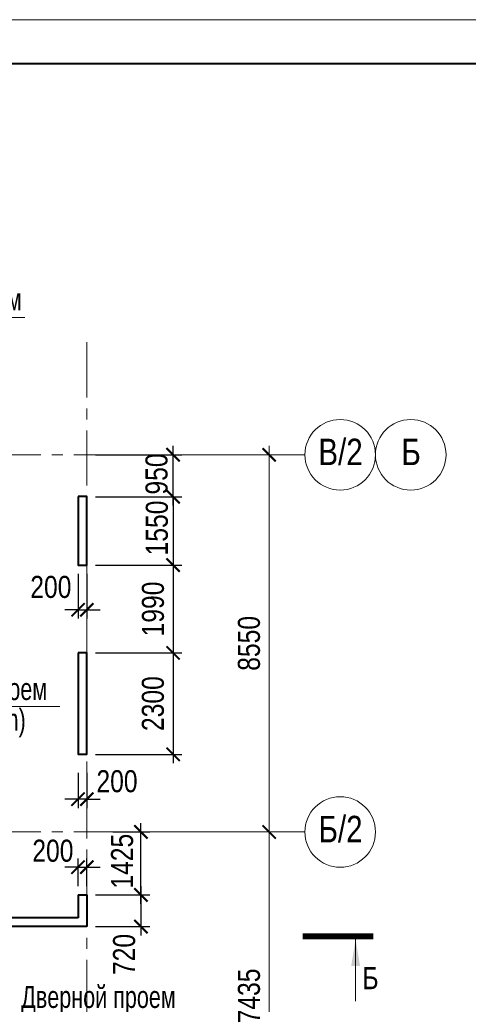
# Model space of a CAD drawing. Extents: x -8631841 to -8525813, y 4017860 to 4564755.
# Tile 41 of 112: x -8558645 to -8548472, y 4211773 to 4234092. Entities that reach past the tile are written whole.
import ezdxf
from ezdxf.enums import TextEntityAlignment as Align

# ---------------------------------------------------------------- set-up
doc = ezdxf.new("R2010")
doc.units = 0
doc.header["$LTSCALE"] = 1000
doc.header["$MEASUREMENT"] = 0
doc.linetypes.add('CENTER', pattern=[2, 1.25, -0.25, 0.25, -0.25])
for name, color, linetype, lineweight in [('CК-400-Т(двери)', 7, 'Continuous', 20), ('СК-040-С(тены)', 12, 'Continuous', 40), ('СК-043-С-ПИЛОНЫ', 5, 'Continuous', 40), ('СК-100-О(си)', 7, 'CENTER', 15), ('СК-100-О(си)_имя', 7, 'CENTER', 15), ('СК-110-О-РАЗМЕРЫ', 7, 'Continuous', 15), ('СК-200-Р(амка)', 7, 'Continuous', 40), ('СК-210-Р-РАМКА ЛИНИИ ТОНКИЕ', 7, 'Continuous', 15), ('СК-300-Р(азмеры)', 7, 'Continuous', 20), ('СК-343-Р-КОЛОННЫ', 7, 'Continuous', 13), ('СК-400-Т(екст)', 7, 'Continuous', 20), ('СК-500-С(ечения)', 5, 'Continuous', 40)]:
    doc.layers.add(name, color=color, linetype=linetype, lineweight=lineweight)
doc.styles.add('ARIAL_annotative', font='arial.ttf', dxfattribs={"width": 0.8, "height": 2.5})
doc.styles.add('RUSS', font='arial.ttf', dxfattribs={"width": 0.8})
doc.dimstyles.new('100-200', dxfattribs={"dimscale": 0, "dimtxt": 500, "dimasz": 300, "dimexe": 200, "dimexo": 200, "dimgap": 200, "dimtad": 1, "dimdec": 0, "dimzin": 0, "dimdsep": 46, "dimtxsty": 'RUSS', "dimblk": 'ARCHTICK', "dimcen": 0.096, "dimdle": 200, "dimclrd": 7, "dimclre": 7, "dimclrt": 256, "dimadec": 0, "dimazin": 0, "dimtfac": 1, "dimtdec": 0, "dimtmove": 2, "dimatfit": 3, "dimldrblk": 'OBLIQUE', "dimfxl": 1, "dimtolj": 1, "dimtzin": 0, "dimarcsym": 0})

# ---------------------------------------------------------------- blocks, each defined once
blk = doc.blocks.new('_ArchTick')
at = {"color": 0, "linetype": 'ByBlock', "const_width": 0.15}
blk.add_lwpolyline([(-0.5, -0.5), (0.5, 0.5)], dxfattribs=at)
blk = doc.blocks.new('*D149')
at = {"layer": 'Defpoints', "color": 0, "transparency": 16777216}
for p in [(2391, 7435), (5744, 7435), (2391, 0)]:
    blk.add_point(p, dxfattribs=at)
at = {"layer": 'СК-300-Р(азмеры)', "color": 7, "lineweight": -2, "transparency": 16777216}
for p, q in [((5744, -200), (5744, 7635)), ((2591, 7435), (5944, 7435)), ((2591, 0), (5944, 0))]:
    blk.add_line(p, q, dxfattribs=at)
at = {"layer": 'СК-300-Р(азмеры)', "color": 7, "lineweight": -2, "transparency": 16777216, "xscale": 300, "yscale": 300, "zscale": 300}
for p, rotation in [((5744, 7435), 90), ((5744, 0), 270)]:
    blk.add_blockref('_ArchTick', p, dxfattribs=dict(at, rotation=rotation))
at = {"layer": 'СК-300-Р(азмеры)', "transparency": 16777216, "insert": (5288, 3718), "char_height": 500, "attachment_point": 5, "rotation": 90, "style": 'RUSS'}
blk.add_mtext('\\A1;7435', dxfattribs=at)
blk = doc.blocks.new('_Oblique')
at = {"color": 0, "linetype": 'ByBlock', "lineweight": -2}
blk.add_line((-0.5, -0.5), (0.5, 0.5), dxfattribs=at)
blk = doc.blocks.new('*D150')
at = {"layer": 'Defpoints', "color": 0, "transparency": 16777216}
for p in [(2391, 15985), (2391, 7435), (5744, 7435)]:
    blk.add_point(p, dxfattribs=at)
at = {"layer": 'СК-300-Р(азмеры)', "color": 7, "lineweight": -2, "transparency": 16777216}
for p, q in [((5744, 16185), (5744, 7235)), ((2591, 15985), (5944, 15985)), ((2591, 7435), (5944, 7435))]:
    blk.add_line(p, q, dxfattribs=at)
at = {"layer": 'СК-300-Р(азмеры)', "color": 7, "lineweight": -2, "transparency": 16777216, "xscale": 300, "yscale": 300, "zscale": 300}
for p, rotation in [((5744, 15985), 90), ((5744, 7435), 270)]:
    blk.add_blockref('_ArchTick', p, dxfattribs=dict(at, rotation=rotation))
at = {"layer": 'СК-300-Р(азмеры)', "transparency": 16777216, "insert": (5288, 11710), "char_height": 500, "attachment_point": 5, "rotation": 90, "style": 'RUSS'}
blk.add_mtext('\\A1;8550', dxfattribs=at)
blk = doc.blocks.new('Сечение')
at = {"layer": 'СК-500-С(ечения)', "linetype": 'Continuous', "lineweight": 15, "ltscale": 100}
blk.add_line((-200, -35), (-200, -735), dxfattribs=at)
at = {"layer": 'СК-500-С(ечения)', "linetype": 'Continuous', "ltscale": 100, "const_width": 70}
blk.add_lwpolyline([(-400, 0), (400, 0)], dxfattribs=at)
at = {"layer": 'СК-500-С(ечения)', "linetype": 'Continuous', "ltscale": 100}
blk.add_solid([(-200, -35), (-250, -335), (-150, -335)], dxfattribs=at)
blk = doc.blocks.new('*U24')
at = {"layer": 'СК-400-Т(екст)', "ltscale": 100, "xscale": -0.01, "yscale": 0.01, "zscale": 0.01, "rotation": 89.99999999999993}
blk.add_blockref('Сечение', (0, -4), dxfattribs=at)
at = {"layer": 'СК-500-С(ечения)', "color": 0, "ltscale": 100, "style": 'ARIAL_annotative', "text_generation_flag": 2, "width": 0.8}
blk.add_attdef('НОМЕР_СЕЧЕНИЯ_1_1(НОМЕР_ЛИСТА)', text='', height=2.5, rotation=90, dxfattribs=at).set_placement((6.74, -1.23), align=Align.RIGHT)
blk.add_attdef('НОМЕР_СЕЧЕНИЯ_2_1(НОМЕР_ЛИСТА)', text='', height=2.5, rotation=90, dxfattribs=at).set_placement((7.48, -275.91), align=Align.BOTTOM_LEFT)
blk = doc.blocks.new('*D730')
at = {"layer": 'Defpoints', "color": 0, "transparency": 16777216}
for p in [(-8557322, 4217223), (-8557122, 4217223), (-8557322, 4216423)]:
    blk.add_point(p, dxfattribs=at)
at = {"layer": 'СК-110-О-РАЗМЕРЫ', "color": 7, "lineweight": -2, "transparency": 16777216}
for p, q in [((-8557322, 4217023), (-8557322, 4216223)), ((-8557122, 4217023), (-8557122, 4216223)), ((-8557322, 4216423), (-8557622, 4216423)), ((-8557122, 4216423), (-8557322, 4216423)), ((-8557122, 4216423), (-8556822, 4216423))]:
    blk.add_line(p, q, dxfattribs=at)
at = {"layer": 'СК-110-О-РАЗМЕРЫ', "color": 7, "lineweight": -2, "transparency": 16777216, "xscale": 300, "yscale": 300, "zscale": 300}
blk.add_blockref('_ArchTick', (-8557322, 4216423), dxfattribs=at)
at = {"layer": 'СК-110-О-РАЗМЕРЫ', "color": 7, "lineweight": -2, "transparency": 16777216, "xscale": 300, "yscale": 300, "zscale": 300, "rotation": 180}
blk.add_blockref('_ArchTick', (-8557122, 4216423), dxfattribs=at)
at = {"layer": 'СК-110-О-РАЗМЕРЫ', "transparency": 16777216, "insert": (-8556438, 4216827), "char_height": 500, "attachment_point": 5, "style": 'RUSS'}
blk.add_mtext('\\A1;200', dxfattribs=at)
blk = doc.blocks.new('*D739')
at = {"layer": 'Defpoints', "color": 0, "transparency": 16777216}
for p in [(-8557122, 4214254), (-8557122, 4213535), (-8555895, 4213535)]:
    blk.add_point(p, dxfattribs=at)
at = {"layer": 'СК-343-Р-КОЛОННЫ', "color": 7, "lineweight": -2, "transparency": 16777216}
for p, q in [((-8555895, 4214454), (-8555895, 4213335)), ((-8556922, 4214254), (-8555695, 4214254)), ((-8556922, 4213535), (-8555695, 4213535))]:
    blk.add_line(p, q, dxfattribs=at)
at = {"layer": 'СК-343-Р-КОЛОННЫ', "color": 7, "lineweight": -2, "transparency": 16777216, "xscale": 300, "yscale": 300, "zscale": 300}
for p, rotation in [((-8555895, 4214254), 90), ((-8555895, 4213535), 270)]:
    blk.add_blockref('_ArchTick', p, dxfattribs=dict(at, rotation=rotation))
at = {"layer": 'СК-343-Р-КОЛОННЫ', "transparency": 16777216, "insert": (-8556275, 4212903), "char_height": 500, "attachment_point": 5, "rotation": 90, "style": 'RUSS'}
blk.add_mtext('\\A1;720', dxfattribs=at)
blk = doc.blocks.new('*D789')
at = {"layer": 'Defpoints', "color": 0, "transparency": 16777216}
for p in [(-8557122, 4223279), (-8557122, 4221729), (-8555166, 4221729)]:
    blk.add_point(p, dxfattribs=at)
at = {"layer": 'СК-343-Р-КОЛОННЫ', "color": 7, "lineweight": -2, "transparency": 16777216}
for p, q in [((-8555166, 4223279), (-8555166, 4223579)), ((-8556922, 4223279), (-8554966, 4223279)), ((-8555166, 4223279), (-8555166, 4221729)), ((-8556922, 4221729), (-8554966, 4221729)), ((-8555166, 4221729), (-8555166, 4221429))]:
    blk.add_line(p, q, dxfattribs=at)
at = {"layer": 'СК-343-Р-КОЛОННЫ', "color": 7, "lineweight": -2, "transparency": 16777216, "xscale": 300, "yscale": 300, "zscale": 300}
for p, rotation in [((-8555166, 4223279), 270), ((-8555166, 4221729), 90)]:
    blk.add_blockref('_ArchTick', p, dxfattribs=dict(at, rotation=rotation))
at = {"layer": 'СК-343-Р-КОЛОННЫ', "transparency": 16777216, "insert": (-8555532, 4222570), "char_height": 500, "attachment_point": 5, "rotation": 90, "style": 'RUSS'}
blk.add_mtext('\\A1;1550', dxfattribs=at)
blk = doc.blocks.new('*D790')
at = {"layer": 'Defpoints', "color": 0, "transparency": 16777216}
for p in [(-8557122, 4221729), (-8557122, 4219739), (-8555166, 4219739)]:
    blk.add_point(p, dxfattribs=at)
at = {"layer": 'СК-343-Р-КОЛОННЫ', "color": 7, "lineweight": -2, "transparency": 16777216}
for p, q in [((-8555166, 4221929), (-8555166, 4219539)), ((-8556922, 4221729), (-8554966, 4221729)), ((-8556922, 4219739), (-8554966, 4219739))]:
    blk.add_line(p, q, dxfattribs=at)
at = {"layer": 'СК-343-Р-КОЛОННЫ', "color": 7, "lineweight": -2, "transparency": 16777216, "xscale": 300, "yscale": 300, "zscale": 300}
for p, rotation in [((-8555166, 4221729), 90), ((-8555166, 4219739), 270)]:
    blk.add_blockref('_ArchTick', p, dxfattribs=dict(at, rotation=rotation))
at = {"layer": 'СК-343-Р-КОЛОННЫ', "transparency": 16777216, "insert": (-8555621, 4220734), "char_height": 500, "attachment_point": 5, "rotation": 90, "style": 'RUSS'}
blk.add_mtext('\\A1;1990', dxfattribs=at)
blk = doc.blocks.new('*D791')
at = {"layer": 'Defpoints', "color": 0, "transparency": 16777216}
for p in [(-8557122, 4219739), (-8557122, 4217439), (-8555166, 4217439)]:
    blk.add_point(p, dxfattribs=at)
at = {"layer": 'СК-343-Р-КОЛОННЫ', "color": 7, "lineweight": -2, "transparency": 16777216}
for p, q in [((-8555166, 4219939), (-8555166, 4217239)), ((-8556922, 4219739), (-8554966, 4219739)), ((-8556922, 4217439), (-8554966, 4217439))]:
    blk.add_line(p, q, dxfattribs=at)
at = {"layer": 'СК-343-Р-КОЛОННЫ', "color": 7, "lineweight": -2, "transparency": 16777216, "xscale": 300, "yscale": 300, "zscale": 300}
for p, rotation in [((-8555166, 4219739), 90), ((-8555166, 4217439), 270)]:
    blk.add_blockref('_ArchTick', p, dxfattribs=dict(at, rotation=rotation))
at = {"layer": 'СК-343-Р-КОЛОННЫ', "transparency": 16777216, "insert": (-8555622, 4218589), "char_height": 500, "attachment_point": 5, "rotation": 90, "style": 'RUSS'}
blk.add_mtext('\\A1;2300', dxfattribs=at)
blk = doc.blocks.new('*D794')
at = {"layer": 'Defpoints', "color": 0, "transparency": 16777216}
for p in [(-8557122, 4224230), (-8555166, 4224230), (-8557122, 4223279)]:
    blk.add_point(p, dxfattribs=at)
at = {"layer": 'СК-343-Р-КОЛОННЫ', "color": 7, "lineweight": -2, "transparency": 16777216}
for p, q in [((-8556922, 4224230), (-8554966, 4224230)), ((-8555166, 4223079), (-8555166, 4224430)), ((-8556922, 4223279), (-8554966, 4223279))]:
    blk.add_line(p, q, dxfattribs=at)
at = {"layer": 'СК-343-Р-КОЛОННЫ', "color": 7, "lineweight": -2, "transparency": 16777216, "xscale": 300, "yscale": 300, "zscale": 300}
for p, rotation in [((-8555166, 4224230), 90), ((-8555166, 4223279), 270)]:
    blk.add_blockref('_ArchTick', p, dxfattribs=dict(at, rotation=rotation))
at = {"layer": 'СК-343-Р-КОЛОННЫ', "transparency": 16777216, "insert": (-8555539, 4223794), "char_height": 500, "attachment_point": 5, "rotation": 90, "style": 'RUSS'}
blk.add_mtext('\\A1;950', dxfattribs=at)
blk = doc.blocks.new('*D848')
at = {"layer": 'Defpoints', "color": 0, "transparency": 16777216}
for p in [(-8556735, 4215680), (-8555896, 4215680), (-8556735, 4214254)]:
    blk.add_point(p, dxfattribs=at)
at = {"layer": 'СК-343-Р-КОЛОННЫ', "color": 7, "lineweight": -2, "transparency": 16777216}
for p, q in [((-8555896, 4214054), (-8555896, 4215880)), ((-8556535, 4215680), (-8555696, 4215680)), ((-8556535, 4214254), (-8555696, 4214254))]:
    blk.add_line(p, q, dxfattribs=at)
at = {"layer": 'СК-343-Р-КОЛОННЫ', "color": 7, "lineweight": -2, "transparency": 16777216, "xscale": 300, "yscale": 300, "zscale": 300}
for p, rotation in [((-8555896, 4215680), 90), ((-8555896, 4214254), 270)]:
    blk.add_blockref('_ArchTick', p, dxfattribs=dict(at, rotation=rotation))
at = {"layer": 'СК-343-Р-КОЛОННЫ', "transparency": 16777216, "insert": (-8556321, 4215017), "char_height": 500, "attachment_point": 5, "rotation": 90, "style": 'RUSS'}
blk.add_mtext('\\A1;1425', dxfattribs=at)
blk = doc.blocks.new('19')
at = {"layer": 'СК-040-С(тены)'}
for p, q in [((45331, 6011), (45331, 5490)), ((45331, 6011), (45531, 6011)), ((45531, 6011), (45531, 5290)), ((45331, 5490), (40580, 5490)), ((45531, 5290), (40380, 5290))]:
    blk.add_line(p, q, dxfattribs=at)
at = {"layer": 'СК-043-С-ПИЛОНЫ'}
blk.add_lwpolyline([(45331, 15036), (45331, 13486), (45531, 13486), (45531, 15036), (45331, 15036)], dxfattribs=at)
blk.add_lwpolyline([(45330, 11496), (45330, 9196), (45530, 9196), (45531, 11496)], close=True, dxfattribs=at)
blk = doc.blocks.new('*D1074')
at = {"layer": 'Defpoints', "color": 0, "transparency": 16777216}
for p in [(-8557322, 4221730), (-8557122, 4221730), (-8557122, 4220716)]:
    blk.add_point(p, dxfattribs=at)
at = {"layer": 'СК-343-Р-КОЛОННЫ', "color": 7, "lineweight": -2, "transparency": 16777216}
for p, q in [((-8557322, 4221530), (-8557322, 4220516)), ((-8557122, 4221530), (-8557122, 4220516)), ((-8557322, 4220716), (-8557622, 4220716)), ((-8557322, 4220716), (-8557122, 4220716)), ((-8557122, 4220716), (-8556822, 4220716))]:
    blk.add_line(p, q, dxfattribs=at)
at = {"layer": 'СК-343-Р-КОЛОННЫ', "color": 7, "lineweight": -2, "transparency": 16777216, "xscale": 300, "yscale": 300, "zscale": 300}
blk.add_blockref('_ArchTick', (-8557322, 4220716), dxfattribs=at)
at = {"layer": 'СК-343-Р-КОЛОННЫ', "color": 7, "lineweight": -2, "transparency": 16777216, "xscale": 300, "yscale": 300, "zscale": 300, "rotation": 180}
blk.add_blockref('_ArchTick', (-8557122, 4220716), dxfattribs=at)
at = {"layer": 'СК-343-Р-КОЛОННЫ', "transparency": 16777216, "insert": (-8557938, 4221231), "char_height": 500, "attachment_point": 5, "style": 'RUSS'}
blk.add_mtext('\\A1;200', dxfattribs=at)
blk = doc.blocks.new('*D1075')
at = {"layer": 'Defpoints', "color": 0, "transparency": 16777216}
for p in [(-8557122, 4214881), (-8557322, 4214255), (-8557122, 4214255)]:
    blk.add_point(p, dxfattribs=at)
at = {"layer": 'СК-343-Р-КОЛОННЫ', "color": 7, "lineweight": -2, "transparency": 16777216}
for p, q in [((-8557322, 4214455), (-8557322, 4215081)), ((-8557122, 4214455), (-8557122, 4215081)), ((-8557322, 4214881), (-8557622, 4214881)), ((-8557322, 4214881), (-8557122, 4214881)), ((-8557122, 4214881), (-8556822, 4214881))]:
    blk.add_line(p, q, dxfattribs=at)
at = {"layer": 'СК-343-Р-КОЛОННЫ', "color": 7, "lineweight": -2, "transparency": 16777216, "xscale": 300, "yscale": 300, "zscale": 300}
blk.add_blockref('_ArchTick', (-8557322, 4214881), dxfattribs=at)
at = {"layer": 'СК-343-Р-КОЛОННЫ', "color": 7, "lineweight": -2, "transparency": 16777216, "xscale": 300, "yscale": 300, "zscale": 300, "rotation": 180}
blk.add_blockref('_ArchTick', (-8557122, 4214881), dxfattribs=at)
at = {"layer": 'СК-343-Р-КОЛОННЫ', "transparency": 16777216, "insert": (-8557892, 4215252), "char_height": 500, "attachment_point": 5, "style": 'RUSS'}
blk.add_mtext('\\A1;200', dxfattribs=at)
blk = doc.blocks.new('оси')
at = {"layer": 'СК-100-О(си)'}
for p, q in [((1610, 18534.9), (1610, -7257.5)), ((-46685.3, 15985), (6554.2, 15985)), ((-46685.3, 7435), (6554.2, 7435))]:
    blk.add_line(p, q, dxfattribs=at)
at = {"layer": 'СК-100-О(си)', "linetype": 'Continuous'}
for centre in [(7354.2, 15985), (8954.2, 15985), (7354.2, 7435)]:
    blk.add_circle(centre, 800, dxfattribs=at)
at = {"layer": 'СК-100-О(си)_имя', "style": 'RUSS', "width": 0.8}
for s, p in [('В/2', (7362.1, 16050.7)), ('Б', (8962.1, 16050.7)), ('Б/2', (7362.1, 7500.7))]:
    blk.add_text(s, height=600, dxfattribs=at).set_placement(p, align=Align.MIDDLE_CENTER)
at = {"layer": 'СК-300-Р(азмеры)'}
for p1, angle, picture, middle in [((2391.1, 15985), 270, '*D150', (5288.2, 11710)), ((2391.1, 0), 90, '*D149', (5288.1, 3717.5))]:
    dim = blk.add_linear_dim(base=(5743.5, 7435), p1=p1, p2=(2391.1, 7435), angle=angle, dimstyle='100-200', override={"dimscale": 1}, dxfattribs=at)
    dim.commit()
    dim.dimension.update_dxf_attribs({"geometry": picture, "text_midpoint": middle})
blk = doc.blocks.new('A$C858fb3ef')
at = {"layer": 'СК-300-Р(азмеры)'}
blk.add_blockref('оси', (0, 0), dxfattribs=at)
blk = doc.blocks.new('A$C573b34c5')
blk.add_blockref('A$C858fb3ef', (0, 0))

msp = doc.modelspace()

# ---------------------------------------------------------------- linework, layer by layer
at = {"layer": 'CК-400-Т(двери)', "color": 7}
for points in [[(-8562399.7, 4227344.8), (-8558525.9, 4227344.8), (-8558525.9, 4227344.8)], [(-8561607.3, 4218525.1), (-8557733.5, 4218525.1), (-8557733.5, 4218525.1)]]:
    msp.add_lwpolyline(points, dxfattribs=at)
at = {"layer": 'СК-200-Р(амка)'}
msp.add_line((-8529183.8, 4233091.8), (-8608183.8, 4233091.8), dxfattribs=at)
at = {"layer": 'СК-210-Р-РАМКА ЛИНИИ ТОНКИЕ'}
msp.add_line((-8612183.8, 4234091.8), (-8528183.8, 4234091.8), dxfattribs=at)

# ---------------------------------------------------------------- block references
at = {"layer": 'СК-300-Р(азмеры)'}
msp.add_blockref('A$C573b34c5', (-8558731.8, 4208244.6), dxfattribs=at)
at = {"layer": 'СК-343-Р-КОЛОННЫ'}
msp.add_blockref('19', (-8602652.1, 4208244.6), dxfattribs=at)
at = {"layer": 'СК-500-С(ечения)', "color": 1}
ref = msp.add_blockref('*U24', (-8550627.6, 4213314.3), dxfattribs=dict(at, xscale=200, yscale=200, zscale=200, rotation=269.9999385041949))
ref.add_attrib('НОМЕР_СЕЧЕНИЯ_1_1(НОМЕР_ЛИСТА)', 'Б', dxfattribs={"color": 0, "ltscale": 100, "height": 500, "style": 'ARIAL_annotative', "width": 0.8}).set_placement((-8550872.9, 4211966.3), align=Align.BOTTOM_LEFT)

# ---------------------------------------------------------------- texts
at = {"layer": 'CК-400-Т(двери)', "color": 7, "char_height": 500, "width": 4535.799, "attachment_point": 1, "line_spacing_factor": 0.835689, "style": 'RUSS'}
for s, insert in [('{\\W0.7;Дверной проем\\P1350х2200(h)}', (-8562101.5, 4228004.5)), ('{\\W0.7;Дверной проем\\P1050х2200(h)}', (-8561524, 4219170.8)), ('{\\W0.7;Дверной проем\\P900х2200(h)}', (-8558610, 4212190.8))]:
    msp.add_mtext(s, dxfattribs=dict(at, insert=insert))

# ---------------------------------------------------------------- dimensions: what is measured, and where the dimension line sits
at = {"layer": 'СК-110-О-РАЗМЕРЫ'}
dim = msp.add_linear_dim(base=(-8557322, 4216423.4), p1=(-8557121.8, 4217223.5), p2=(-8557322, 4217223.5), dimstyle='100-200', override={"dimscale": 1}, dxfattribs=at)
dim.commit()
dim.dimension.update_dxf_attribs({"geometry": '*D730', "text_midpoint": (-8556438.2, 4216827.3), "dimtype": 160})
at = {"layer": 'СК-343-Р-КОЛОННЫ'}
for base, p1, p2, picture, middle in [((-8555165.7, 4224229.6), (-8557121.8, 4223279.4), (-8557121.8, 4224229.6), '*D794', (-8555539, 4223794.1)), ((-8555165.7, 4221729.4), (-8557121.5, 4223279.4), (-8557121.5, 4221729.4), '*D789', (-8555532.1, 4222569.9)), ((-8555895.9, 4215679.6), (-8556735.3, 4214254.5), (-8556735.3, 4215679.6), '*D848', (-8556320.7, 4215016.6)), ((-8555895.4919, 4213534.9506), (-8557121.5619, 4214254.4539), (-8557121.5538, 4213534.9506), '*D739', (-8556274.6201, 4212902.6223))]:
    dim = msp.add_linear_dim(base=base, p1=p1, p2=p2, angle=90, dimstyle='100-200', override={"dimscale": 1}, dxfattribs=at)
    dim.commit()
    dim.dimension.update_dxf_attribs({"geometry": picture, "text_midpoint": middle, "dimtype": 160})
for base, p1, p2, picture, middle in [((-8555166.1, 4219739.4), (-8557121.5, 4221729.4), (-8557121.8, 4219739.4), '*D790', (-8555621.4, 4220734.4)), ((-8555166.1, 4217439.2), (-8557121.5, 4219739.4), (-8557121.8, 4217439.2), '*D791', (-8555621.6, 4218589.3))]:
    dim = msp.add_linear_dim(base=base, p1=p1, p2=p2, angle=90, dimstyle='100-200', override={"dimscale": 1}, dxfattribs=at)
    dim.commit()
    dim.dimension.update_dxf_attribs({"geometry": picture, "text_midpoint": middle})
for base, p1, p2, picture, middle in [((-8557121.5, 4220715.9), (-8557321.5, 4221730.4), (-8557121.5, 4221730.4), '*D1074', (-8557937.8, 4221230.6)), ((-8557121.6, 4214880.9), (-8557321.6, 4214255.5), (-8557121.6, 4214255.5), '*D1075', (-8557892, 4215252.1))]:
    dim = msp.add_linear_dim(base=base, p1=p1, p2=p2, dimstyle='100-200', override={"dimscale": 1}, dxfattribs=at)
    dim.commit()
    dim.dimension.update_dxf_attribs({"geometry": picture, "text_midpoint": middle, "dimtype": 160})

doc.saveas('drawing.dxf')
